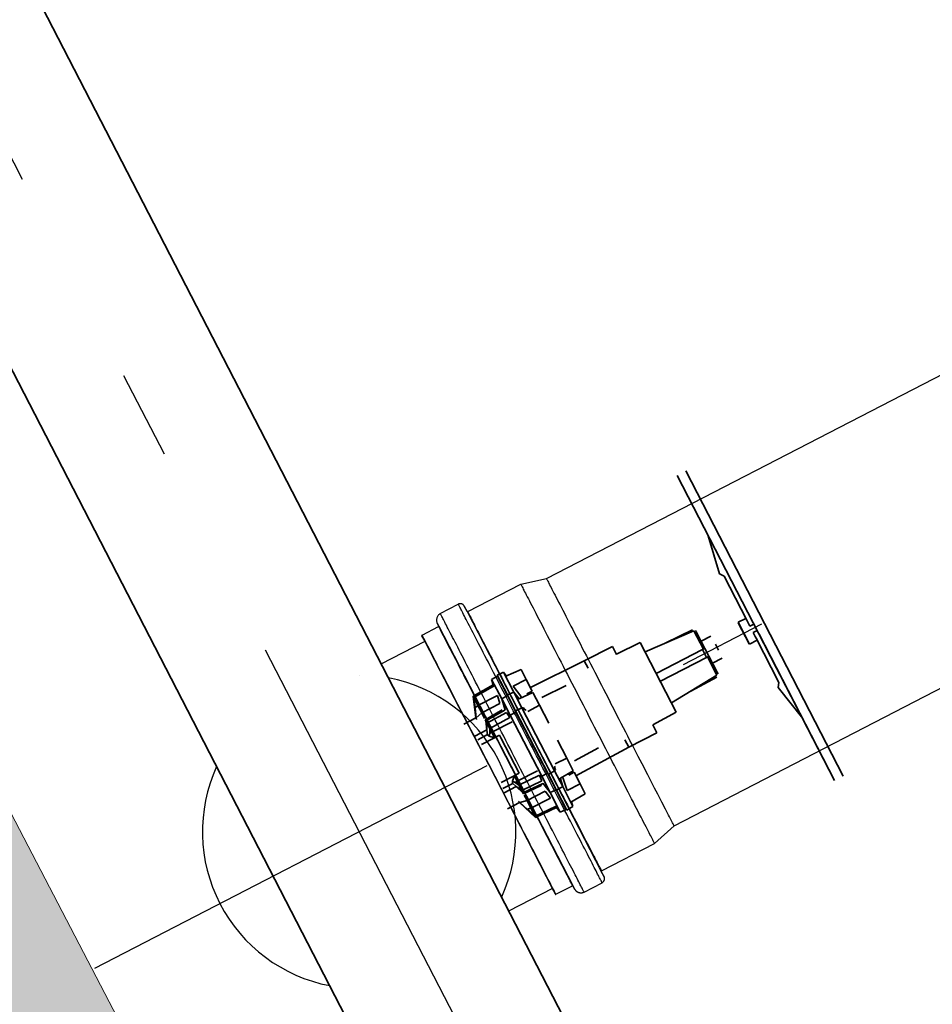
# Model space of a CAD drawing. Header units: metres. Extents: x -535942 to -530626, y -1087729 to -1086275.
# Tile 116 of 247: x -534209.35 to -534208.32, y -1086918.46 to -1086917.34. Entities that reach past the tile are written whole.
import ezdxf

# ---------------------------------------------------------------- set-up
doc = ezdxf.new("R2010")
doc.units = ezdxf.units.M
doc.linetypes.add('DASHDOT', pattern=[1, 0.5, -0.25, 0, -0.25])
doc.linetypes.add('DASHED', pattern=[19.05, 12.7, -6.35])
for name, color, linetype in [('_externi reference', 7, 'Continuous'), ('AG srafy budovy', 21, 'Continuous'), ('PROSPECT_neviditelná', 8, 'DASHED'), ('PROSPECT_osa', 8, 'DASHDOT')]:
    doc.layers.add(name, color=color, linetype=linetype)
doc.layers.add('AG_Demolice', color=7, linetype='Continuous', lineweight=25, true_color=0xff8000)
for name, color, linetype, lineweight in [('AG_koty souradnice značky', 240, 'Continuous', 13), ('CA_POHHRA25', 7, 'Continuous', 25), ('CA_REZY', 1, 'Continuous', 50), ('PROSPECT_technologie - nová', 150, 'Continuous', 35)]:
    doc.layers.add(name, color=color, linetype=linetype, lineweight=lineweight)
doc.styles.add('PM-Poznámka', font='ARIALN.TTF', dxfattribs={"width": 0.8})
doc.dimstyles.new('RP_Poznámkový', dxfattribs={"dimscale": 0, "dimtxt": 2, "dimasz": 2, "dimexe": 0, "dimexo": 5, "dimgap": 0.5, "dimtad": 1, "dimzin": 1, "dimtxsty": 'PM-Poznámka', "dimblk": 'ARCHTICK', "dimcen": 2.5, "dimclrd": 256, "dimclre": 256, "dimclrt": 256, "dimadec": 5, "dimazin": 0, "dimtm": 1e-09, "dimtfac": 1, "dimtmove": 1, "dimatfit": 3, "dimldrblk": 'CLOSEDBLANK', "dimfxl": 10, "dimfxlon": 1, "dimtfill": 1, "dimlwd": 13, "dimlwe": 13, "dimarcsym": 0})

# ---------------------------------------------------------------- blocks, each defined once
blk = doc.blocks.new('A$Ca185f1d1')
at = {"layer": 'AG srafy budovy', "transparency": 33554559}
h = blk.add_hatch(color=256, dxfattribs=at)
h.dxf.hatch_style = 1
h.paths.add_polyline_path([(-330, -8830), (11830, -8830), (11830, 330), (-330, 330)])
at = {"layer": 'CA_POHHRA25', "color": 240, "lineweight": 13}
blk.add_lwpolyline([(-330, -8830), (11830, -8830), (11830, 330), (-330, 330)], close=True, dxfattribs=at)
blk = doc.blocks.new('A$C881cb249')
at = {"layer": 'PROSPECT_neviditelná'}
for p, q in [((8.4733, 10.7708), (10.2686, 11.6975)), ((8.6178, 10.4909), (10.4131, 11.4176)), ((8.3841, 10.7334), (8.4443, 10.7645)), ((8.4443, 10.7645), (8.4733, 10.7708)), ((8.3531, 10.7312), (8.3735, 10.7418)), ((8.3834, 10.7336), (8.3803, 10.7396)), ((8.3803, 10.7396), (8.3834, 10.7336)), ((8.3834, 10.7336), (8.4594, 10.5864)), ((8.3514, 10.7171), (8.3497, 10.7205)), ((8.3497, 10.7205), (8.3514, 10.7171)), ((8.3325, 10.7068), (8.3512, 10.7164)), ((8.3514, 10.7171), (8.4274, 10.5699)), ((8.2863, 10.6743), (8.336, 10.6999)), ((8.3323, 10.7061), (8.3323, 10.7061)), ((8.3323, 10.7061), (8.3354, 10.7002)), ((8.3323, 10.706), (8.3323, 10.7061)), ((8.3354, 10.7002), (8.3323, 10.706)), ((8.3354, 10.7001), (8.3354, 10.7002)), ((8.4079, 10.5598), (8.3354, 10.7001)), ((8.336, 10.6999), (8.3364, 10.7001)), ((8.2617, 10.6616), (8.2617, 10.6616)), ((8.2617, 10.6616), (8.2617, 10.6616)), ((8.4594, 10.5864), (8.5354, 10.4391)), ((8.4274, 10.5699), (8.5034, 10.4226)), ((8.4079, 10.5598), (8.4803, 10.4194)), ((8.5958, 10.4709), (8.6178, 10.4909)), ((8.5356, 10.4398), (8.5958, 10.4709)), ((8.5385, 10.4331), (8.5354, 10.4391)), ((8.5354, 10.4391), (8.5385, 10.4331)), ((8.4308, 10.3944), (8.4805, 10.42)), ((8.4834, 10.4135), (8.4803, 10.4194)), ((8.4803, 10.4194), (8.4803, 10.4194)), ((8.4803, 10.4194), (8.4834, 10.4135)), ((8.4805, 10.42), (8.4808, 10.4202)), ((8.4841, 10.4132), (8.5027, 10.4228)), ((8.5051, 10.4192), (8.5034, 10.4226)), ((8.5034, 10.4226), (8.5051, 10.4192)), ((8.5159, 10.4158), (8.5364, 10.4263)), ((8.4834, 10.4134), (8.4834, 10.4135)), ((8.4834, 10.4135), (8.4834, 10.4134))]:
    blk.add_line(p, q, dxfattribs=at)
for points in [[(8.4443, 10.7645), (8.4443, 10.7644), (8.4444, 10.7641), (8.4447, 10.7637), (8.445, 10.7631), (8.4454, 10.7623), (8.4459, 10.7614), (8.4464, 10.7603), (8.4471, 10.759), (8.4478, 10.7576), (8.4486, 10.756), (8.4496, 10.7542), (8.4505, 10.7523), (8.4516, 10.7502), (8.4528, 10.748), (8.454, 10.7456), (8.4553, 10.7431), (8.4567, 10.7404), (8.4581, 10.7376), (8.4597, 10.7346), (8.4613, 10.7315), (8.4629, 10.7283), (8.4647, 10.725), (8.4665, 10.7215), (8.4683, 10.7179), (8.4702, 10.7141), (8.4722, 10.7103), (8.4743, 10.7064), (8.4764, 10.7023), (8.4785, 10.6982), (8.4807, 10.6939), (8.4829, 10.6896), (8.4852, 10.6852), (8.4875, 10.6807), (8.4899, 10.6762), (8.4922, 10.6715), (8.4947, 10.6668), (8.4971, 10.6621), (8.4996, 10.6573), (8.5021, 10.6524), (8.5046, 10.6475), (8.5072, 10.6426), (8.5097, 10.6377), (8.5123, 10.6327), (8.5149, 10.6277), (8.5175, 10.6227), (8.52, 10.6177)], [(8.4733, 10.7708), (8.4734, 10.7707), (8.4735, 10.7705), (8.4737, 10.77), (8.474, 10.7694), (8.4744, 10.7687), (8.4749, 10.7678), (8.4755, 10.7667), (8.4761, 10.7654), (8.4769, 10.764), (8.4777, 10.7624), (8.4786, 10.7606), (8.4796, 10.7587), (8.4807, 10.7566), (8.4818, 10.7544), (8.483, 10.7521), (8.4843, 10.7495), (8.4857, 10.7469), (8.4871, 10.7441), (8.4887, 10.7411), (8.4902, 10.7381), (8.4919, 10.7349), (8.4936, 10.7315), (8.4954, 10.7281), (8.4972, 10.7245), (8.4991, 10.7208), (8.5011, 10.717), (8.5031, 10.7131), (8.5052, 10.7091), (8.5073, 10.705), (8.5095, 10.7008), (8.5117, 10.6966), (8.5139, 10.6922), (8.5162, 10.6878), (8.5185, 10.6833), (8.5209, 10.6787), (8.5233, 10.6741), (8.5257, 10.6694), (8.5281, 10.6647), (8.5306, 10.66), (8.533, 10.6552), (8.5355, 10.6503), (8.538, 10.6455), (8.5405, 10.6406), (8.5431, 10.6357), (8.5456, 10.6309)], [(8.4549, 10.5841), (8.4525, 10.5887), (8.4501, 10.5934), (8.4477, 10.5981), (8.4453, 10.6027), (8.4429, 10.6073), (8.4405, 10.612), (8.4382, 10.6165), (8.4358, 10.6211), (8.4335, 10.6256), (8.4312, 10.6301), (8.4289, 10.6346), (8.4266, 10.639), (8.4244, 10.6433), (8.4221, 10.6476), (8.4199, 10.6519), (8.4178, 10.6561), (8.4156, 10.6602), (8.4135, 10.6643), (8.4115, 10.6683), (8.4095, 10.6722), (8.4075, 10.676), (8.4055, 10.6798), (8.4036, 10.6834), (8.4018, 10.687), (8.4, 10.6905), (8.3982, 10.6939), (8.3965, 10.6972), (8.3949, 10.7004), (8.3933, 10.7035), (8.3917, 10.7065), (8.3902, 10.7094), (8.3888, 10.7122), (8.3874, 10.7149), (8.3861, 10.7174), (8.3848, 10.7199), (8.3836, 10.7222), (8.3825, 10.7244), (8.3814, 10.7265), (8.3804, 10.7284), (8.3795, 10.7302), (8.3786, 10.7319), (8.3778, 10.7335), (8.3771, 10.7349), (8.3764, 10.7362), (8.3758, 10.7374), (8.3753, 10.7384), (8.3748, 10.7393), (8.3744, 10.7401), (8.3741, 10.7407), (8.3739, 10.7412), (8.3737, 10.7415), (8.3736, 10.7417), (8.3735, 10.7418)], [(8.4345, 10.5735), (8.4321, 10.5782), (8.4297, 10.5829), (8.4273, 10.5875), (8.4249, 10.5922), (8.4225, 10.5968), (8.4201, 10.6014), (8.4177, 10.606), (8.4154, 10.6106), (8.413, 10.6151), (8.4107, 10.6196), (8.4084, 10.624), (8.4062, 10.6284), (8.4039, 10.6328), (8.4017, 10.6371), (8.3995, 10.6414), (8.3973, 10.6455), (8.3952, 10.6497), (8.3931, 10.6537), (8.391, 10.6577), (8.389, 10.6616), (8.387, 10.6655), (8.3851, 10.6692), (8.3832, 10.6729), (8.3814, 10.6765), (8.3796, 10.68), (8.3778, 10.6834), (8.3761, 10.6867), (8.3744, 10.6899), (8.3728, 10.693), (8.3713, 10.696), (8.3698, 10.6989), (8.3684, 10.7017), (8.367, 10.7043), (8.3657, 10.7069), (8.3644, 10.7093), (8.3632, 10.7116), (8.3621, 10.7138), (8.361, 10.7159), (8.36, 10.7179), (8.3591, 10.7197), (8.3582, 10.7214), (8.3574, 10.7229), (8.3566, 10.7244), (8.356, 10.7257), (8.3554, 10.7268), (8.3548, 10.7279), (8.3544, 10.7288), (8.354, 10.7295), (8.3537, 10.7301), (8.3534, 10.7306), (8.3532, 10.731), (8.3531, 10.7312), (8.3531, 10.7312)], [(8.3841, 10.7334), (8.3841, 10.7333), (8.3842, 10.7331), (8.3844, 10.7328), (8.3846, 10.7323), (8.3849, 10.7317), (8.3853, 10.731), (8.3857, 10.7301), (8.3863, 10.7291), (8.3868, 10.728), (8.3875, 10.7267), (8.3882, 10.7254), (8.389, 10.7238), (8.3898, 10.7222), (8.3907, 10.7205), (8.3917, 10.7186), (8.3927, 10.7166), (8.3938, 10.7144), (8.395, 10.7122), (8.3962, 10.7099), (8.3975, 10.7074), (8.3988, 10.7048), (8.4002, 10.7021), (8.4016, 10.6993), (8.4031, 10.6965), (8.4047, 10.6935), (8.4063, 10.6904), (8.4079, 10.6872), (8.4096, 10.6839), (8.4113, 10.6806), (8.4131, 10.6771), (8.4149, 10.6736), (8.4168, 10.67), (8.4187, 10.6663), (8.4206, 10.6625), (8.4226, 10.6587), (8.4246, 10.6548), (8.4267, 10.6508), (8.4288, 10.6468), (8.4309, 10.6427), (8.433, 10.6386), (8.4351, 10.6344), (8.4373, 10.6302), (8.4395, 10.626), (8.4417, 10.6217), (8.444, 10.6174), (8.4462, 10.613), (8.4485, 10.6086), (8.4507, 10.6042), (8.453, 10.5998), (8.4553, 10.5954), (8.4576, 10.591), (8.4598, 10.5866)], [(8.3512, 10.7164), (8.3512, 10.7164), (8.3513, 10.7161), (8.3515, 10.7158), (8.3517, 10.7153), (8.352, 10.7147), (8.3524, 10.714), (8.3529, 10.7131), (8.3534, 10.7122), (8.354, 10.711), (8.3546, 10.7098), (8.3553, 10.7084), (8.3561, 10.7069), (8.357, 10.7052), (8.3579, 10.7035), (8.3588, 10.7016), (8.3599, 10.6996), (8.361, 10.6975), (8.3621, 10.6952), (8.3633, 10.6929), (8.3646, 10.6904), (8.3659, 10.6878), (8.3673, 10.6852), (8.3688, 10.6824), (8.3702, 10.6795), (8.3718, 10.6765), (8.3734, 10.6734), (8.375, 10.6702), (8.3767, 10.6669), (8.3785, 10.6636), (8.3802, 10.6601), (8.3821, 10.6566), (8.3839, 10.653), (8.3858, 10.6493), (8.3878, 10.6455), (8.3897, 10.6417), (8.3918, 10.6378), (8.3938, 10.6339), (8.3959, 10.6298), (8.398, 10.6258), (8.4001, 10.6216), (8.4023, 10.6175), (8.4044, 10.6133), (8.4066, 10.609), (8.4088, 10.6047), (8.4111, 10.6004), (8.4133, 10.596), (8.4156, 10.5917), (8.4178, 10.5873), (8.4201, 10.5829), (8.4224, 10.5784), (8.4247, 10.574), (8.427, 10.5696)], [(8.4083, 10.56), (8.406, 10.5644), (8.4037, 10.5688), (8.4015, 10.5732), (8.3992, 10.5776), (8.3969, 10.582), (8.3947, 10.5864), (8.3924, 10.5907), (8.3902, 10.5951), (8.388, 10.5993), (8.3858, 10.6036), (8.3836, 10.6078), (8.3815, 10.612), (8.3793, 10.6161), (8.3772, 10.6202), (8.3751, 10.6242), (8.3731, 10.6282), (8.3711, 10.6321), (8.3691, 10.6359), (8.3672, 10.6397), (8.3653, 10.6433), (8.3634, 10.647), (8.3616, 10.6505), (8.3598, 10.6539), (8.3581, 10.6573), (8.3564, 10.6606), (8.3547, 10.6638), (8.3531, 10.6669), (8.3516, 10.6698), (8.3501, 10.6727), (8.3487, 10.6755), (8.3473, 10.6782), (8.3459, 10.6808), (8.3447, 10.6832), (8.3435, 10.6856), (8.3423, 10.6878), (8.3412, 10.69), (8.3402, 10.692), (8.3392, 10.6938), (8.3383, 10.6956), (8.3374, 10.6972), (8.3367, 10.6988), (8.336, 10.7001), (8.3353, 10.7014), (8.3347, 10.7025), (8.3342, 10.7035), (8.3338, 10.7044), (8.3334, 10.7051), (8.3331, 10.7057), (8.3328, 10.7062), (8.3327, 10.7065), (8.3326, 10.7067), (8.3325, 10.7068)], [(8.6178, 10.4909), (8.6178, 10.491), (8.6177, 10.4912), (8.6174, 10.4917), (8.6171, 10.4923), (8.6167, 10.493), (8.6162, 10.494), (8.6157, 10.4951), (8.615, 10.4963), (8.6143, 10.4978), (8.6135, 10.4993), (8.6126, 10.5011), (8.6116, 10.503), (8.6105, 10.5051), (8.6094, 10.5073), (8.6081, 10.5097), (8.6068, 10.5122), (8.6055, 10.5148), (8.604, 10.5176), (8.6025, 10.5206), (8.6009, 10.5236), (8.5993, 10.5268), (8.5976, 10.5302), (8.5958, 10.5336), (8.5939, 10.5372), (8.592, 10.5409), (8.5901, 10.5447), (8.588, 10.5486), (8.586, 10.5526), (8.5839, 10.5567), (8.5817, 10.5609), (8.5795, 10.5652), (8.5773, 10.5695), (8.575, 10.5739), (8.5726, 10.5784), (8.5703, 10.583), (8.5679, 10.5876), (8.5655, 10.5923), (8.5631, 10.597), (8.5606, 10.6018), (8.5581, 10.6066), (8.5556, 10.6114), (8.5531, 10.6162), (8.5506, 10.6211), (8.5481, 10.626), (8.5456, 10.6309)], [(8.5958, 10.4709), (8.5958, 10.471), (8.5956, 10.4712), (8.5954, 10.4716), (8.5951, 10.4722), (8.5947, 10.473), (8.5942, 10.4739), (8.5937, 10.4751), (8.593, 10.4763), (8.5923, 10.4778), (8.5914, 10.4794), (8.5905, 10.4811), (8.5895, 10.483), (8.5885, 10.4851), (8.5873, 10.4873), (8.5861, 10.4897), (8.5848, 10.4922), (8.5834, 10.4949), (8.582, 10.4977), (8.5804, 10.5007), (8.5788, 10.5038), (8.5772, 10.507), (8.5754, 10.5104), (8.5736, 10.5139), (8.5718, 10.5175), (8.5698, 10.5212), (8.5679, 10.525), (8.5658, 10.529), (8.5637, 10.533), (8.5616, 10.5372), (8.5594, 10.5414), (8.5572, 10.5457), (8.5549, 10.5501), (8.5526, 10.5546), (8.5502, 10.5592), (8.5478, 10.5638), (8.5454, 10.5685), (8.543, 10.5733), (8.5405, 10.5781), (8.538, 10.5829), (8.5355, 10.5878), (8.5329, 10.5927), (8.5304, 10.5977), (8.5278, 10.6027), (8.5252, 10.6077), (8.5226, 10.6127), (8.52, 10.6177)], [(8.4598, 10.5866), (8.4621, 10.5822), (8.4644, 10.5778), (8.4667, 10.5734), (8.4689, 10.569), (8.4712, 10.5646), (8.4735, 10.5602), (8.4757, 10.5558), (8.4779, 10.5515), (8.4802, 10.5472), (8.4824, 10.543), (8.4845, 10.5387), (8.4867, 10.5346), (8.4888, 10.5305), (8.4909, 10.5264), (8.493, 10.5224), (8.495, 10.5184), (8.497, 10.5145), (8.499, 10.5107), (8.501, 10.5069), (8.5029, 10.5032), (8.5047, 10.4996), (8.5066, 10.4961), (8.5083, 10.4926), (8.5101, 10.4893), (8.5118, 10.486), (8.5134, 10.4828), (8.515, 10.4797), (8.5165, 10.4767), (8.518, 10.4738), (8.5195, 10.471), (8.5209, 10.4684), (8.5222, 10.4658), (8.5235, 10.4633), (8.5247, 10.461), (8.5258, 10.4587), (8.5269, 10.4566), (8.528, 10.4546), (8.5289, 10.4527), (8.5298, 10.451), (8.5307, 10.4493), (8.5315, 10.4478), (8.5322, 10.4464), (8.5328, 10.4452), (8.5334, 10.4441), (8.5339, 10.4431), (8.5344, 10.4422), (8.5347, 10.4415), (8.5351, 10.4409), (8.5353, 10.4404), (8.5355, 10.4401), (8.5356, 10.4399), (8.5356, 10.4398)], [(8.5159, 10.4158), (8.5159, 10.4159), (8.5158, 10.4161), (8.5156, 10.4164), (8.5154, 10.4169), (8.515, 10.4175), (8.5146, 10.4183), (8.5142, 10.4192), (8.5136, 10.4202), (8.513, 10.4214), (8.5124, 10.4227), (8.5116, 10.4241), (8.5108, 10.4257), (8.51, 10.4274), (8.509, 10.4292), (8.508, 10.4311), (8.5069, 10.4332), (8.5058, 10.4354), (8.5046, 10.4377), (8.5034, 10.4401), (8.502, 10.4427), (8.5007, 10.4454), (8.4992, 10.4482), (8.4977, 10.451), (8.4962, 10.454), (8.4946, 10.4571), (8.4929, 10.4604), (8.4912, 10.4637), (8.4895, 10.4671), (8.4877, 10.4706), (8.4858, 10.4741), (8.4839, 10.4778), (8.482, 10.4816), (8.48, 10.4854), (8.478, 10.4893), (8.4759, 10.4933), (8.4738, 10.4974), (8.4717, 10.5015), (8.4695, 10.5057), (8.4673, 10.5099), (8.4651, 10.5142), (8.4629, 10.5186), (8.4606, 10.523), (8.4583, 10.5275), (8.456, 10.5319), (8.4536, 10.5365), (8.4513, 10.541), (8.4489, 10.5456), (8.4465, 10.5502), (8.4441, 10.5549), (8.4417, 10.5595), (8.4393, 10.5642), (8.4369, 10.5688), (8.4345, 10.5735)], [(8.5364, 10.4263), (8.5363, 10.4264), (8.5362, 10.4266), (8.536, 10.427), (8.5358, 10.4275), (8.5355, 10.4281), (8.5351, 10.4288), (8.5346, 10.4297), (8.5341, 10.4308), (8.5335, 10.4319), (8.5328, 10.4332), (8.5321, 10.4347), (8.5313, 10.4362), (8.5304, 10.4379), (8.5295, 10.4397), (8.5284, 10.4417), (8.5274, 10.4437), (8.5262, 10.4459), (8.525, 10.4483), (8.5238, 10.4507), (8.5225, 10.4533), (8.5211, 10.4559), (8.5197, 10.4587), (8.5182, 10.4616), (8.5166, 10.4646), (8.515, 10.4677), (8.5134, 10.4709), (8.5117, 10.4742), (8.5099, 10.4776), (8.5081, 10.4811), (8.5062, 10.4847), (8.5043, 10.4884), (8.5024, 10.4921), (8.5004, 10.496), (8.4984, 10.4999), (8.4963, 10.5039), (8.4943, 10.5079), (8.4921, 10.5121), (8.49, 10.5162), (8.4878, 10.5205), (8.4855, 10.5248), (8.4833, 10.5292), (8.481, 10.5336), (8.4787, 10.538), (8.4764, 10.5425), (8.4741, 10.547), (8.4717, 10.5516), (8.4693, 10.5562), (8.467, 10.5608), (8.4646, 10.5654), (8.4622, 10.5701), (8.4598, 10.5747), (8.4574, 10.5794), (8.4549, 10.5841)], [(8.427, 10.5696), (8.4292, 10.5652), (8.4315, 10.5608), (8.4338, 10.5564), (8.4361, 10.552), (8.4383, 10.5476), (8.4406, 10.5432), (8.4428, 10.5389), (8.4451, 10.5345), (8.4473, 10.5302), (8.4495, 10.526), (8.4517, 10.5218), (8.4538, 10.5176), (8.4559, 10.5135), (8.458, 10.5094), (8.4601, 10.5054), (8.4622, 10.5014), (8.4642, 10.4975), (8.4661, 10.4937), (8.4681, 10.4899), (8.47, 10.4863), (8.4719, 10.4826), (8.4737, 10.4791), (8.4755, 10.4757), (8.4772, 10.4723), (8.4789, 10.469), (8.4805, 10.4658), (8.4821, 10.4627), (8.4837, 10.4598), (8.4852, 10.4569), (8.4866, 10.4541), (8.488, 10.4514), (8.4893, 10.4488), (8.4906, 10.4464), (8.4918, 10.444), (8.493, 10.4418), (8.494, 10.4396), (8.4951, 10.4376), (8.4961, 10.4358), (8.497, 10.434), (8.4978, 10.4324), (8.4986, 10.4309), (8.4993, 10.4295), (8.4999, 10.4282), (8.5005, 10.4271), (8.501, 10.4261), (8.5015, 10.4252), (8.5019, 10.4245), (8.5022, 10.4239), (8.5024, 10.4234), (8.5026, 10.4231), (8.5027, 10.4229), (8.5027, 10.4228)], [(8.4841, 10.4132), (8.484, 10.4133), (8.4839, 10.4135), (8.4838, 10.4138), (8.4835, 10.4143), (8.4832, 10.4149), (8.4828, 10.4156), (8.4824, 10.4165), (8.4819, 10.4175), (8.4813, 10.4186), (8.4806, 10.4198), (8.4799, 10.4212), (8.4791, 10.4227), (8.4783, 10.4244), (8.4774, 10.4261), (8.4764, 10.428), (8.4754, 10.43), (8.4743, 10.4321), (8.4731, 10.4344), (8.4719, 10.4367), (8.4706, 10.4392), (8.4693, 10.4418), (8.4679, 10.4445), (8.4665, 10.4472), (8.465, 10.4501), (8.4635, 10.4531), (8.4619, 10.4562), (8.4602, 10.4594), (8.4585, 10.4627), (8.4568, 10.466), (8.455, 10.4695), (8.4532, 10.473), (8.4513, 10.4766), (8.4494, 10.4803), (8.4475, 10.4841), (8.4455, 10.4879), (8.4435, 10.4918), (8.4414, 10.4958), (8.4394, 10.4998), (8.4373, 10.5039), (8.4351, 10.508), (8.433, 10.5122), (8.4308, 10.5164), (8.4286, 10.5206), (8.4264, 10.5249), (8.4242, 10.5292), (8.4219, 10.5336), (8.4197, 10.538), (8.4174, 10.5424), (8.4151, 10.5468), (8.4128, 10.5512), (8.4106, 10.5556), (8.4083, 10.56)]]:
    blk.add_lwpolyline(points, dxfattribs=at)
for centre, radius, start, end in [((8.3758, 10.7374), 0.005, 27.3023, 117.3023), ((8.3568, 10.7241), 0.008, 117.3023, 207.3023), ((8.3838, 10.7338), 0.0005, 207.3023, 297.3023), ((8.351, 10.7169), 0.0005, 297.3023, 27.3023), ((8.3327, 10.7063), 0.0005, 117.3023, 207.3023), ((8.2612, 10.4841), 0.1775, 335.413, 79.1915), ((8.2612, 10.4841), 0.1775, 155.413, 259.1915), ((8.5358, 10.4394), 0.0005, 117.3023, 207.3023), ((8.5341, 10.4308), 0.005, 297.3023, 27.3023), ((8.503, 10.4224), 0.0005, 27.3023, 117.3023), ((8.5123, 10.4229), 0.008, 207.3023, 297.3023), ((8.4838, 10.4136), 0.0005, 207.3023, 297.3023)]:
    blk.add_arc(centre, radius, start, end, dxfattribs=at)
at = {"layer": 'PROSPECT_osa'}
for p, q in [((6.1367, 14.5999), (8.757, 9.5236)), ((7.9619, 10.3296), (10.3408, 11.5575))]:
    blk.add_line(p, q, dxfattribs=at)
at = {"layer": 'PROSPECT_technologie - nová'}
for p, q in [((8.5466, 10.17), (6.8793, 13.4001)), ((8.3519, 10.0695), (6.6846, 13.2996)), ((8.6212, 10.8878), (8.7996, 10.5422)), ((8.8094, 10.5472), (8.631, 10.8929)), ((8.6693, 10.7761), (8.6566, 10.8193)), ((8.6745, 10.7735), (8.6693, 10.7761)), ((8.6745, 10.7735), (8.7002, 10.7236)), ((8.6903, 10.7213), (8.6991, 10.7258)), ((8.6903, 10.7213), (8.7031, 10.6964)), ((8.7029, 10.6969), (8.6905, 10.7208)), ((8.6912, 10.7195), (8.6934, 10.7153)), ((8.6914, 10.7191), (8.702, 10.6986)), ((8.7002, 10.7236), (8.7037, 10.717)), ((8.7037, 10.717), (8.7082, 10.7193)), ((8.6404, 10.7117), (8.5851, 10.6878)), ((8.6386, 10.7129), (8.6085, 10.6979)), ((8.6511, 10.691), (8.6404, 10.7117)), ((8.643, 10.7107), (8.6424, 10.7119)), ((8.6528, 10.6918), (8.643, 10.7107)), ((8.6934, 10.7153), (8.7, 10.7025)), ((8.7073, 10.7098), (8.7119, 10.7122)), ((8.7096, 10.7054), (8.7073, 10.7098)), ((8.7142, 10.7077), (8.7996, 10.5422)), ((8.7339, 10.6695), (8.7142, 10.7077)), ((8.5796, 10.6984), (8.5527, 10.6851)), ((8.5796, 10.6984), (8.6203, 10.6195)), ((8.6596, 10.7055), (8.6486, 10.6998)), ((8.6682, 10.6899), (8.6648, 10.6966)), ((8.7, 10.7025), (8.7022, 10.6982)), ((8.7031, 10.6964), (8.7119, 10.701)), ((8.7108, 10.7032), (8.7096, 10.7054)), ((8.7365, 10.6533), (8.7108, 10.7032)), ((8.5481, 10.6941), (8.5161, 10.6775)), ((8.5527, 10.685), (8.5481, 10.6941)), ((8.6501, 10.6905), (8.5977, 10.6634)), ((8.6528, 10.6918), (8.6501, 10.6905)), ((8.6547, 10.6816), (8.6501, 10.6905)), ((8.6574, 10.6829), (8.6528, 10.6918)), ((8.7339, 10.6695), (8.7208, 10.6949)), ((8.7339, 10.6695), (8.724, 10.6886)), ((8.5161, 10.6775), (8.4551, 10.6474)), ((8.5204, 10.6692), (8.5161, 10.6775)), ((8.6547, 10.6816), (8.6023, 10.6545)), ((8.6574, 10.6829), (8.6547, 10.6816)), ((8.6664, 10.6614), (8.6557, 10.6821)), ((8.6671, 10.664), (8.6574, 10.6829)), ((8.6615, 10.6749), (8.6725, 10.6806)), ((8.4248, 10.6648), (8.4175, 10.6615)), ((8.428, 10.6605), (8.4248, 10.6648)), ((8.4364, 10.6423), (8.4248, 10.6648)), ((8.4445, 10.6679), (8.4275, 10.6603)), ((8.4504, 10.6565), (8.4445, 10.6679)), ((8.6671, 10.664), (8.6677, 10.6628)), ((8.4177, 10.6605), (8.4112, 10.6567)), ((8.4112, 10.6567), (8.4131, 10.6504)), ((8.4112, 10.6567), (8.4226, 10.6347)), ((8.4175, 10.6615), (8.4291, 10.639)), ((8.4291, 10.6385), (8.4177, 10.6605)), ((8.4504, 10.6565), (8.4356, 10.649)), ((8.4571, 10.6435), (8.4504, 10.6565)), ((8.6149, 10.63), (8.6664, 10.6614)), ((8.6663, 10.6592), (8.6367, 10.6433)), ((8.7365, 10.6533), (8.7357, 10.6476)), ((8.4131, 10.6504), (8.3902, 10.6376)), ((8.3909, 10.6363), (8.4141, 10.6493)), ((8.4141, 10.6493), (8.4131, 10.6504)), ((8.4291, 10.639), (8.4364, 10.6423)), ((8.4356, 10.649), (8.4443, 10.6375)), ((8.4455, 10.6246), (8.4364, 10.6423)), ((8.4427, 10.6341), (8.4364, 10.6423)), ((8.458, 10.6417), (8.4426, 10.6348)), ((8.4571, 10.6435), (8.451, 10.6404)), ((8.451, 10.6404), (8.4538, 10.6398)), ((8.4655, 10.6273), (8.458, 10.6417)), ((8.4955, 10.6498), (8.468, 10.6362)), ((8.7357, 10.6476), (8.7635, 10.6122)), ((8.3902, 10.6376), (8.3909, 10.6363)), ((8.3933, 10.613), (8.3902, 10.6376)), ((8.3909, 10.6363), (8.3956, 10.6271)), ((8.3924, 10.6244), (8.3909, 10.6363)), ((8.3956, 10.6271), (8.4178, 10.6386)), ((8.4, 10.6186), (8.4207, 10.6294)), ((8.4207, 10.6294), (8.4178, 10.6386)), ((8.4226, 10.6347), (8.4291, 10.6385)), ((8.4226, 10.6347), (8.4321, 10.6162)), ((8.4265, 10.6217), (8.4226, 10.6347)), ((8.4291, 10.639), (8.4384, 10.621)), ((8.4388, 10.6197), (8.4291, 10.6385)), ((8.4443, 10.6375), (8.445, 10.6358)), ((8.3924, 10.6244), (8.3956, 10.6271)), ((8.3937, 10.6132), (8.3924, 10.6244)), ((8.3937, 10.6132), (8.4, 10.6186)), ((8.3956, 10.6271), (8.4, 10.6186)), ((8.4, 10.6186), (8.4032, 10.6124)), ((8.4039, 10.611), (8.4233, 10.622)), ((8.4046, 10.6096), (8.4263, 10.6218)), ((8.4059, 10.6071), (8.428, 10.6192)), ((8.4231, 10.6223), (8.4233, 10.622)), ((8.4265, 10.6217), (8.4263, 10.6218)), ((8.431, 10.6145), (8.428, 10.6192)), ((8.4321, 10.6162), (8.4388, 10.6197)), ((8.4384, 10.621), (8.4455, 10.6246)), ((8.4755, 10.5491), (8.4384, 10.621)), ((8.4388, 10.6197), (8.4746, 10.5503)), ((8.4455, 10.6246), (8.4825, 10.5529)), ((8.4474, 10.6246), (8.4455, 10.6246)), ((8.4474, 10.6246), (8.4488, 10.6218)), ((8.4502, 10.6224), (8.4488, 10.6217)), ((8.4488, 10.6218), (8.4502, 10.6224)), ((8.4488, 10.6218), (8.4488, 10.6217)), ((8.4655, 10.6273), (8.4524, 10.6204)), ((8.476, 10.607), (8.4655, 10.6273)), ((8.5939, 10.6052), (8.6203, 10.6195)), ((8.3933, 10.613), (8.3797, 10.606)), ((8.3937, 10.6132), (8.394, 10.6113)), ((8.4039, 10.611), (8.4046, 10.6096)), ((8.4046, 10.6096), (8.4059, 10.6071)), ((8.4059, 10.5993), (8.4046, 10.6096)), ((8.4059, 10.6071), (8.4091, 10.601)), ((8.4059, 10.5993), (8.4059, 10.6071)), ((8.4091, 10.601), (8.4319, 10.6134)), ((8.4113, 10.5967), (8.4346, 10.6087)), ((8.431, 10.6145), (8.4321, 10.6162)), ((8.4319, 10.6134), (8.431, 10.6145)), ((8.4679, 10.5469), (8.4321, 10.6162)), ((8.4059, 10.5994), (8.3923, 10.5924)), ((8.4066, 10.5939), (8.4059, 10.5993)), ((8.4091, 10.601), (8.4113, 10.5967)), ((8.4091, 10.5956), (8.4091, 10.601)), ((8.4091, 10.5956), (8.4113, 10.5967)), ((8.4113, 10.5967), (8.4145, 10.5906)), ((8.4505, 10.5975), (8.4503, 10.5974)), ((8.5666, 10.5798), (8.5985, 10.5963)), ((8.5985, 10.5963), (8.5939, 10.6053)), ((8.4066, 10.5941), (8.3955, 10.5883)), ((8.4129, 10.5897), (8.3996, 10.5828)), ((8.4066, 10.5941), (8.4066, 10.5939)), ((8.4066, 10.5939), (8.4083, 10.5925)), ((8.4083, 10.5925), (8.4091, 10.5956)), ((8.4083, 10.5925), (8.4145, 10.5906)), ((8.4202, 10.5934), (8.4129, 10.5897)), ((8.4202, 10.5934), (8.4145, 10.5906)), ((8.4202, 10.5934), (8.4217, 10.5904)), ((8.4217, 10.5904), (8.4424, 10.5503)), ((8.4858, 10.588), (8.4963, 10.5676)), ((8.5622, 10.5882), (8.5666, 10.5798)), ((8.5321, 10.5791), (8.505, 10.5645)), ((8.5067, 10.5475), (8.5666, 10.5798)), ((8.4631, 10.5725), (8.4633, 10.5726)), ((8.4963, 10.5676), (8.4831, 10.5609)), ((8.4963, 10.5676), (8.5037, 10.5532)), ((8.44, 10.5412), (8.4633, 10.5532)), ((8.4755, 10.5491), (8.4825, 10.5529)), ((8.4835, 10.558), (8.482, 10.5572)), ((8.4821, 10.5572), (8.482, 10.5572)), ((8.4821, 10.5572), (8.4835, 10.558)), ((8.4836, 10.5544), (8.4821, 10.5572)), ((8.4836, 10.5544), (8.4825, 10.5529)), ((8.4825, 10.5529), (8.4917, 10.5352)), ((8.4891, 10.5446), (8.5037, 10.5532)), ((8.5046, 10.5515), (8.4985, 10.5482)), ((8.5046, 10.5515), (8.5114, 10.5384)), ((8.4424, 10.5503), (8.4219, 10.5397)), ((8.4348, 10.5412), (8.4368, 10.5473)), ((8.4349, 10.539), (8.4348, 10.5412)), ((8.4348, 10.5412), (8.4378, 10.54)), ((8.4424, 10.5503), (8.4368, 10.5473)), ((8.44, 10.5412), (8.4368, 10.5473)), ((8.4378, 10.54), (8.44, 10.5412)), ((8.4378, 10.54), (8.4422, 10.5369)), ((8.4422, 10.5369), (8.44, 10.5412)), ((8.4422, 10.5369), (8.4655, 10.5482)), ((8.4453, 10.5308), (8.4679, 10.5418)), ((8.4655, 10.5482), (8.4659, 10.5469)), ((8.4659, 10.5469), (8.4679, 10.5469)), ((8.4659, 10.5469), (8.4679, 10.5418)), ((8.4679, 10.5469), (8.4746, 10.5503)), ((8.4774, 10.5284), (8.4679, 10.5469)), ((8.4746, 10.5503), (8.4843, 10.5315)), ((8.4847, 10.5312), (8.4755, 10.5491)), ((8.4887, 10.5451), (8.4917, 10.5352)), ((8.4923, 10.5444), (8.4914, 10.546)), ((8.4966, 10.5307), (8.4923, 10.5444)), ((8.4985, 10.5482), (8.4998, 10.5509)), ((8.4351, 10.5389), (8.424, 10.5331)), ((8.439, 10.5352), (8.4254, 10.5282)), ((8.4351, 10.5389), (8.4349, 10.539)), ((8.4349, 10.539), (8.439, 10.5353)), ((8.439, 10.5353), (8.4453, 10.5308)), ((8.439, 10.5353), (8.4466, 10.5283)), ((8.4453, 10.5308), (8.4422, 10.5369)), ((8.4466, 10.5283), (8.4453, 10.5308)), ((8.4466, 10.5283), (8.4691, 10.5389)), ((8.4473, 10.5269), (8.4675, 10.5363)), ((8.4513, 10.5193), (8.472, 10.5299)), ((8.4677, 10.536), (8.4675, 10.5363)), ((8.4691, 10.539), (8.4774, 10.5284)), ((8.4691, 10.539), (8.4691, 10.5389)), ((8.472, 10.5299), (8.4779, 10.5221)), ((8.4774, 10.5284), (8.4843, 10.5315)), ((8.4843, 10.5315), (8.4957, 10.5094)), ((8.4847, 10.5312), (8.4917, 10.5352)), ((8.4963, 10.5087), (8.4847, 10.5312)), ((8.4917, 10.5352), (8.5033, 10.5127)), ((8.5114, 10.5384), (8.4966, 10.5307)), ((8.5114, 10.5384), (8.5173, 10.527)), ((8.4432, 10.5173), (8.4418, 10.5186)), ((8.4432, 10.5173), (8.4513, 10.5193)), ((8.4473, 10.5269), (8.4466, 10.5283)), ((8.4513, 10.5193), (8.4481, 10.5254)), ((8.4557, 10.5107), (8.4513, 10.5193)), ((8.4557, 10.5107), (8.4779, 10.5221)), ((8.4888, 10.5063), (8.4774, 10.5284)), ((8.5011, 10.5176), (8.5173, 10.527)), ((8.5033, 10.5127), (8.5017, 10.5179)), ((8.4292, 10.51), (8.4429, 10.5171)), ((8.4429, 10.5171), (8.461, 10.5003)), ((8.4432, 10.5173), (8.4516, 10.5097)), ((8.4516, 10.5097), (8.4557, 10.5107)), ((8.4516, 10.5097), (8.4604, 10.5016)), ((8.4604, 10.5016), (8.4557, 10.5107)), ((8.4604, 10.5016), (8.4845, 10.513)), ((8.4848, 10.5116), (8.461, 10.5003)), ((8.4845, 10.513), (8.4848, 10.5116)), ((8.4848, 10.5116), (8.4888, 10.5063)), ((8.4888, 10.5063), (8.4957, 10.5094)), ((8.4963, 10.5087), (8.5033, 10.5127)), ((8.461, 10.5003), (8.4604, 10.5016))]:
    blk.add_line(p, q, dxfattribs=at)
blk = doc.blocks.new('_ARCHTICK')
at = {"color": 0, "linetype": 'ByBlock', "const_width": 0.15}
blk.add_lwpolyline([(-0.5, -0.5), (0.5, 0.5)], dxfattribs=at)
blk = doc.blocks.new('*D181')
at = {"layer": 'AG_koty souradnice značky', "linetype": 'Continuous', "lineweight": 13, "transparency": 16777216}
for p, q in [((-534208.2222, -1086914.1001), (-534206.4484, -1086913.1762)), ((-534202.2169, -1086921.3002), (-534206.4484, -1086913.1762)), ((-534203.9907, -1086922.2242), (-534202.2169, -1086921.3002))]:
    blk.add_line(p, q, dxfattribs=at)
at = {"layer": 'Defpoints', "color": 0, "transparency": 16777216}
for p in [(-534206.4484, -1086913.1762), (-534210.8152, -1086915.4507), (-534206.5837, -1086923.5748)]:
    blk.add_point(p, dxfattribs=at)
at = {"layer": 'AG_koty souradnice značky', "lineweight": 13, "transparency": 16777216, "xscale": 0.4, "yscale": 0.4, "zscale": 0.4}
for p, rotation in [((-534206.4484, -1086913.1762), 117.51345), ((-534202.2169, -1086921.3002), 297.51345)]:
    blk.add_blockref('_ARCHTICK', p, dxfattribs=dict(at, rotation=rotation))
at = {"layer": 'AG_koty souradnice značky', "transparency": 16777216, "insert": (-534204.6345, -1086917.3955), "char_height": 0.4, "attachment_point": 5, "rotation": 117.5134, "style": 'PM-Poznámka', "bg_fill": 3, "box_fill_scale": 1.1, "bg_fill_color": 256, "bg_fill_true_color": 13158600, "bg_fill_transparency": 0}
blk.add_mtext('9,16', dxfattribs=at)
blk = doc.blocks.new('_ClosedBlank')
at = {"color": 0, "linetype": 'ByBlock', "lineweight": -2}
for p, q in [((-1, 0.16667), (0, 0)), ((-1, 0.16667), (-1, -0.16667)), ((0, 0), (-1, -0.16667))]:
    blk.add_line(p, q, dxfattribs=at)

msp = doc.modelspace()

# ---------------------------------------------------------------- hatches: boundary and pattern name
at = {"layer": 'AG_Demolice', "lineweight": -3}
h = msp.add_hatch(dxfattribs=at)
h.set_pattern_fill('ANSI31', color=253, scale=0.3)
h.set_pattern_definition([(72.51345, (0, 0), (-0.9084826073, 0.28620901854), [])])
edge = h.paths.add_edge_path()
edge.add_line((-534348.8412, -1086934.3024), (-534347.9682, -1086936.4382))
edge.add_line((-534347.9682, -1086936.4382), (-534319.4783, -1086924.5916))
edge.add_line((-534319.4783, -1086924.5916), (-534274.7513, -1086905.1667))
edge.add_line((-534274.7513, -1086905.1667), (-534233.1246, -1086875.6246))
edge.add_line((-534233.1246, -1086875.6246), (-534152.5991, -1086830.9892))
edge.add_line((-534152.5991, -1086830.9892), (-534105.7576, -1086810.7667))
edge.add_line((-534105.7576, -1086810.7667), (-534106.6685, -1086808.6567))
edge.add_line((-534106.6685, -1086808.6567), (-534153.6142, -1086828.9241))
edge.add_line((-534153.6142, -1086828.9241), (-534203.7316, -1086856.7044))
edge.add_line((-534203.7316, -1086856.7044), (-534235.3314, -1086874.3488))
edge.add_line((-534235.3314, -1086874.3488), (-534275.8867, -1086903.1542))
edge.add_line((-534275.8867, -1086903.1542), (-534320.3773, -1086922.4764))
edge.add_line((-534320.3773, -1086922.4764), (-534348.8377, -1086934.311))

# ---------------------------------------------------------------- next in the draw order: block references
at = {"layer": 'CA_REZY', "xscale": 0.001, "yscale": 0.001, "zscale": 0.001, "rotation": 27.51344999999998}
msp.add_blockref('A$Ca185f1d1', (-534221.1548, -1086921.2084), dxfattribs=at)

# ---------------------------------------------------------------- next in the draw order: block references
at = {"layer": '_externi reference'}
msp.add_blockref('A$C881cb249', (-534217.2282, -1086928.747), dxfattribs=at)

# ---------------------------------------------------------------- next in the draw order: dimensions: what is measured, and where the dimension line sits
at = {"layer": 'AG_koty souradnice značky'}
dim = msp.add_linear_dim(base=(-534206.4484, -1086913.1762), p1=(-534206.5837, -1086923.5748), p2=(-534210.8152, -1086915.4507), angle=117.5135, dimstyle='RP_Poznámkový', dxfattribs=at)
dim.commit()
dim.dimension.update_dxf_attribs({"geometry": '*D181', "text_midpoint": (-534204.6345, -1086917.3955)})

doc.saveas('drawing.dxf')
